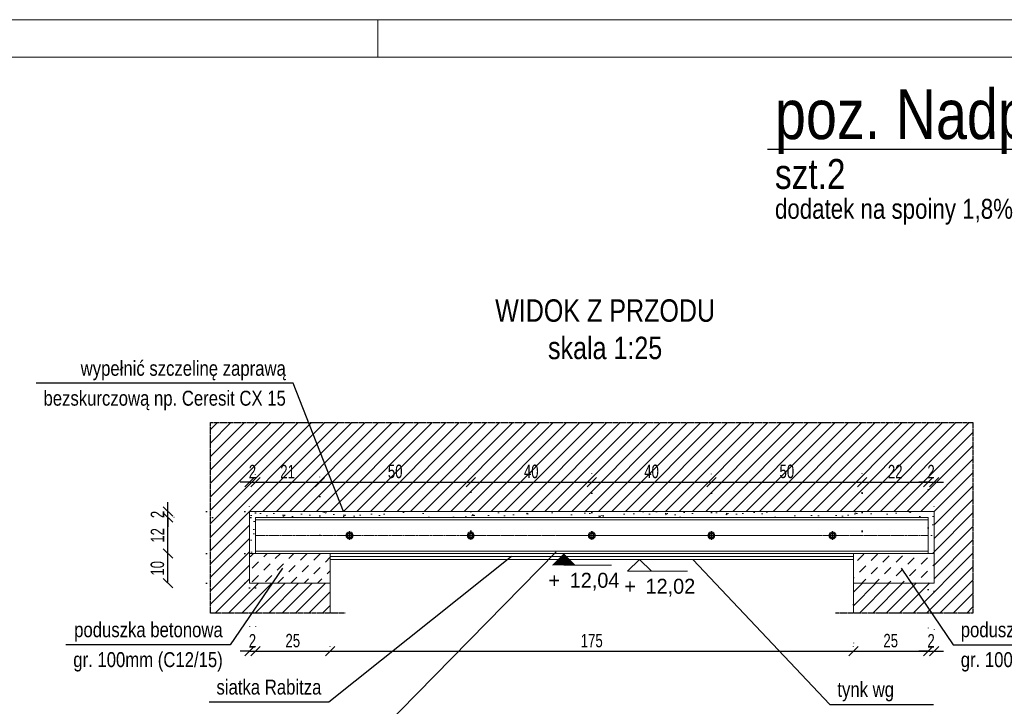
# Model space of a CAD drawing. Header units: millimetres. Extents: x 11149 to 111407, y -107619 to -23630.
# Tile 42 of 245: x 18670 to 18999, y -40090 to -39860. Entities that reach past the tile are written whole.
import ezdxf
from ezdxf.enums import TextEntityAlignment as Align

# ---------------------------------------------------------------- set-up
doc = ezdxf.new("R2010")
doc.units = ezdxf.units.MM
doc.header["$LTSCALE"] = 2
for name, pattern in [('CENTER2', [28.575, 19.05, -3.175, 3.175, -3.175]), ('DOT', [6.35, 0, -6.35]), ('HIDDEN', [9.525, 6.35, -3.175])]:
    doc.linetypes.add(name, pattern=pattern)
doc.layers.get('0').update_dxf_attribs({"plot": 0})
doc.layers.get('Defpoints').update_dxf_attribs({"color": 1})
doc.layers.add('420-K Ściany', color=7, linetype='Continuous')
doc.layers.add('e-cad_ukryte', color=30, linetype='HIDDEN')
for name, color, linetype, lineweight in [('e-cad_252', 252, 'HIDDEN', 9), ('e-cad_cienkie', 1, 'Continuous', 9), ('e-cad_obok', 3, 'Continuous', 9), ('e-cad_opisy', 7, 'Continuous', 9), ('e-cad_osie', 22, 'CENTER2', 9), ('e-cad_stal_kontur', 222, 'Continuous', 20), ('e-cad_wymiary', 4, 'Continuous', 9)]:
    doc.layers.add(name, color=color, linetype=linetype, lineweight=lineweight)
doc.styles.add('e-cad_1', font='arial.ttf', dxfattribs={"width": 0.7})
doc.styles.add('e-cad_2', font='arial.ttf', dxfattribs={"width": 0.8})
doc.dimstyles.new('e-cad_1_25_[cm]', dxfattribs={"dimscale": 2.5, "dimtxt": 1.8, "dimasz": 1.25, "dimexe": 1.25, "dimexo": 0.625, "dimgap": 0.5, "dimtad": 1, "dimdec": 0, "dimrnd": 1, "dimzin": 1, "dimtxsty": 'e-cad_1', "dimblk": 'OBLIQUE', "dimcen": 2.5, "dimclrd": 256, "dimclre": 252, "dimclrt": 7, "dimadec": 0, "dimazin": 0, "dimtfac": 1, "dimtix": 1, "dimtmove": 2, "dimatfit": 3, "dimldrblk": 'NONE', "dimfxl": 60, "dimfxlon": 1, "dimarcsym": 0})

# ---------------------------------------------------------------- blocks, each defined once
blk = doc.blocks.new('A3_poziom')
at = {"ltscale": 0.8}
blk.add_line((135, 292), (135, 297), dxfattribs=at)
for points in [[(0, 0), (420, 0), (420, 297), (0, 297)], [(30, 5), (415, 5), (415, 292), (30, 292)]]:
    blk.add_lwpolyline(points, close=True)
blk = doc.blocks.new('e-cad_ZelbetPozycja')
at = {"layer": 'e-cad_opisy', "ltscale": 0.04, "style": 'e-cad_1', "width": 0.8}
for tag, p, height in [('OPIS_1', (0, 1.33), 6.67), ('OPIS_2', (0, -5.33), 4), ('OPIS_4', (16, -5.33), 4), ('OPIS_3', (0, -9.33), 2.67)]:
    blk.add_attdef(tag, p, '', height=height, dxfattribs=at)
at = {"layer": 'e-cad_opisy', "ltscale": 0.04, "style": 'e-cad_1', "width": 0.8, "flags": 1}
for tag, p in [('POZYCJA', (0, -20)), ('ILOSC', (0, -26.67)), ('DODATEK', (0, -33.33))]:
    blk.add_attdef(tag, p, '', height=4, dxfattribs=at)
blk = doc.blocks.new('_None')
blk = doc.blocks.new('_OBLIQUE')
at = {"color": 0, "linetype": 'ByBlock', "lineweight": -2}
blk.add_line((-0.5, -0.5), (0.5, 0.5), dxfattribs=at)
blk = doc.blocks.new('*D3200')
at = {"layer": 'Defpoints', "color": 0, "ltscale": 0.5}
for p in [(18719.15, -40038.53), (18746.4, -40038.53), (18746.4, -40048.53)]:
    blk.add_point(p, dxfattribs=at)
at = {"layer": 'e-cad_wymiary', "color": 252, "linetype": 'DOT', "lineweight": -2}
for p, q in [((18744.83, -40038.53), (18716.03, -40038.53)), ((18744.83, -40048.53), (18716.03, -40048.53))]:
    blk.add_line(p, q, dxfattribs=at)
at = {"layer": 'e-cad_wymiary', "lineweight": -2}
blk.add_line((18719.15, -40048.53), (18719.15, -40038.53), dxfattribs=at)
at = {"layer": 'e-cad_wymiary', "lineweight": -2, "ltscale": 0.5, "xscale": 3.125, "yscale": 3.125, "zscale": 3.125}
for p, rotation in [((18719.15, -40038.53), 90), ((18719.15, -40048.53), 270)]:
    blk.add_blockref('_OBLIQUE', p, dxfattribs=dict(at, rotation=rotation))
at = {"layer": 'e-cad_wymiary', "color": 7, "ltscale": 0.5, "insert": (18715.61, -40043.53), "char_height": 4.5, "attachment_point": 5, "rotation": 90, "style": 'e-cad_1'}
blk.add_mtext('10', dxfattribs=at)
blk = doc.blocks.new('*D3201')
at = {"layer": 'Defpoints', "color": 0, "ltscale": 0.5}
for p in [(18719.15, -40026.53), (18748.4, -40026.53), (18746.4, -40038.53)]:
    blk.add_point(p, dxfattribs=at)
at = {"layer": 'e-cad_wymiary', "color": 252, "linetype": 'DOT', "lineweight": -2}
for p, q in [((18746.83, -40026.53), (18716.03, -40026.53)), ((18744.83, -40038.53), (18716.03, -40038.53))]:
    blk.add_line(p, q, dxfattribs=at)
at = {"layer": 'e-cad_wymiary', "lineweight": -2}
blk.add_line((18719.15, -40038.53), (18719.15, -40026.53), dxfattribs=at)
at = {"layer": 'e-cad_wymiary', "lineweight": -2, "ltscale": 0.5, "xscale": 3.125, "yscale": 3.125, "zscale": 3.125}
for p, rotation in [((18719.15, -40026.53), 90), ((18719.15, -40038.53), 270)]:
    blk.add_blockref('_OBLIQUE', p, dxfattribs=dict(at, rotation=rotation))
at = {"layer": 'e-cad_wymiary', "color": 7, "ltscale": 0.5, "insert": (18715.64, -40032.53), "char_height": 4.5, "attachment_point": 5, "rotation": 90, "style": 'e-cad_1'}
blk.add_mtext('12', dxfattribs=at)
blk = doc.blocks.new('*D3202')
at = {"layer": 'Defpoints', "color": 0, "ltscale": 0.5}
for p in [(18719.15, -40024.53), (18746.4, -40024.53), (18748.4, -40026.53)]:
    blk.add_point(p, dxfattribs=at)
at = {"layer": 'e-cad_wymiary', "lineweight": -2}
for p, q in [((18719.15, -40024.53), (18719.15, -40021.41)), ((18719.15, -40026.53), (18719.15, -40024.53)), ((18719.15, -40026.53), (18719.15, -40029.66))]:
    blk.add_line(p, q, dxfattribs=at)
at = {"layer": 'e-cad_wymiary', "color": 252, "linetype": 'DOT', "lineweight": -2}
for p, q in [((18744.83, -40024.53), (18716.03, -40024.53)), ((18746.83, -40026.53), (18716.03, -40026.53))]:
    blk.add_line(p, q, dxfattribs=at)
at = {"layer": 'e-cad_wymiary', "lineweight": -2, "ltscale": 0.5, "xscale": 3.125, "yscale": 3.125, "zscale": 3.125}
for p, rotation in [((18719.15, -40024.53), 270), ((18719.15, -40026.53), 90)]:
    blk.add_blockref('_OBLIQUE', p, dxfattribs=dict(at, rotation=rotation))
at = {"layer": 'e-cad_wymiary', "color": 7, "ltscale": 0.5, "insert": (18715.64, -40025.53), "char_height": 4.5, "attachment_point": 5, "rotation": 90, "style": 'e-cad_1'}
blk.add_mtext('2', dxfattribs=at)
blk = doc.blocks.new('*D3208')
at = {"layer": 'Defpoints', "color": 0, "ltscale": 0.5}
for p in [(18746.4, -40048.53), (18748.4, -40048.53), (18748.4, -40071.28)]:
    blk.add_point(p, dxfattribs=at)
at = {"layer": 'e-cad_wymiary', "color": 252, "linetype": 'DOT', "lineweight": -2}
for p, q in [((18746.4, -40050.09), (18746.4, -40074.4)), ((18748.4, -40050.09), (18748.4, -40074.4))]:
    blk.add_line(p, q, dxfattribs=at)
at = {"layer": 'e-cad_wymiary', "lineweight": -2}
for p, q in [((18746.4, -40071.28), (18743.27, -40071.28)), ((18746.4, -40071.28), (18748.4, -40071.28)), ((18748.4, -40071.28), (18751.52, -40071.28))]:
    blk.add_line(p, q, dxfattribs=at)
at = {"layer": 'e-cad_wymiary', "lineweight": -2, "ltscale": 0.5, "xscale": 3.125, "yscale": 3.125, "zscale": 3.125}
blk.add_blockref('_OBLIQUE', (18746.4, -40071.28), dxfattribs=at)
at = {"layer": 'e-cad_wymiary', "lineweight": -2, "ltscale": 0.5, "xscale": 3.125, "yscale": 3.125, "zscale": 3.125, "rotation": 180}
blk.add_blockref('_OBLIQUE', (18748.4, -40071.28), dxfattribs=at)
at = {"layer": 'e-cad_wymiary', "color": 7, "ltscale": 0.5, "insert": (18747.4, -40067.77), "char_height": 4.5, "attachment_point": 5, "style": 'e-cad_1'}
blk.add_mtext('2', dxfattribs=at)
blk = doc.blocks.new('*D3209')
at = {"layer": 'Defpoints', "color": 0, "ltscale": 0.5}
for p in [(18748.4, -40071.28), (18773.4, -40071.28), (18773.4, -40071.28)]:
    blk.add_point(p, dxfattribs=at)
at = {"layer": 'e-cad_wymiary', "color": 252, "linetype": 'DOT', "lineweight": -2}
for p, q in [((18748.4, -40069.72), (18748.4, -40068.15)), ((18773.4, -40069.72), (18773.4, -40068.15))]:
    blk.add_line(p, q, dxfattribs=at)
at = {"layer": 'e-cad_wymiary', "lineweight": -2}
blk.add_line((18748.4, -40071.28), (18773.4, -40071.28), dxfattribs=at)
at = {"layer": 'e-cad_wymiary', "lineweight": -2, "ltscale": 0.5, "xscale": 3.125, "yscale": 3.125, "zscale": 3.125, "rotation": 180}
blk.add_blockref('_OBLIQUE', (18748.4, -40071.28), dxfattribs=at)
at = {"layer": 'e-cad_wymiary', "lineweight": -2, "ltscale": 0.5, "xscale": 3.125, "yscale": 3.125, "zscale": 3.125}
blk.add_blockref('_OBLIQUE', (18773.4, -40071.28), dxfattribs=at)
at = {"layer": 'e-cad_wymiary', "color": 7, "ltscale": 0.5, "insert": (18760.9, -40067.73), "char_height": 4.5, "attachment_point": 5, "style": 'e-cad_1'}
blk.add_mtext('25', dxfattribs=at)
blk = doc.blocks.new('*D3210')
at = {"layer": 'Defpoints', "color": 0, "ltscale": 0.5}
for p in [(18973.4, -40049.05), (18948.4, -40054.05), (18973.4, -40071.28)]:
    blk.add_point(p, dxfattribs=at)
at = {"layer": 'e-cad_wymiary', "color": 252, "linetype": 'DOT', "lineweight": -2}
for p, q in [((18973.4, -40050.61), (18973.4, -40074.4)), ((18948.4, -40055.61), (18948.4, -40074.4))]:
    blk.add_line(p, q, dxfattribs=at)
at = {"layer": 'e-cad_wymiary', "lineweight": -2}
blk.add_line((18948.4, -40071.28), (18973.4, -40071.28), dxfattribs=at)
at = {"layer": 'e-cad_wymiary', "lineweight": -2, "ltscale": 0.5, "xscale": 3.125, "yscale": 3.125, "zscale": 3.125, "rotation": 180}
blk.add_blockref('_OBLIQUE', (18948.4, -40071.28), dxfattribs=at)
at = {"layer": 'e-cad_wymiary', "lineweight": -2, "ltscale": 0.5, "xscale": 3.125, "yscale": 3.125, "zscale": 3.125}
blk.add_blockref('_OBLIQUE', (18973.4, -40071.28), dxfattribs=at)
at = {"layer": 'e-cad_wymiary', "color": 7, "ltscale": 0.5, "insert": (18960.9, -40067.73), "char_height": 4.5, "attachment_point": 5, "style": 'e-cad_1'}
blk.add_mtext('25', dxfattribs=at)
blk = doc.blocks.new('*D3211')
at = {"layer": 'Defpoints', "color": 0, "ltscale": 0.5}
for p in [(18973.4, -40049.05), (18975.4, -40049.61), (18975.4, -40071.28)]:
    blk.add_point(p, dxfattribs=at)
at = {"layer": 'e-cad_wymiary', "color": 252, "linetype": 'DOT', "lineweight": -2}
for p, q in [((18973.4, -40050.61), (18973.4, -40074.4)), ((18975.4, -40051.17), (18975.4, -40074.4))]:
    blk.add_line(p, q, dxfattribs=at)
at = {"layer": 'e-cad_wymiary', "lineweight": -2}
for p, q in [((18973.4, -40071.28), (18970.27, -40071.28)), ((18973.4, -40071.28), (18975.4, -40071.28)), ((18975.4, -40071.28), (18978.52, -40071.28))]:
    blk.add_line(p, q, dxfattribs=at)
at = {"layer": 'e-cad_wymiary', "lineweight": -2, "ltscale": 0.5, "xscale": 3.125, "yscale": 3.125, "zscale": 3.125}
blk.add_blockref('_OBLIQUE', (18973.4, -40071.28), dxfattribs=at)
at = {"layer": 'e-cad_wymiary', "lineweight": -2, "ltscale": 0.5, "xscale": 3.125, "yscale": 3.125, "zscale": 3.125, "rotation": 180}
blk.add_blockref('_OBLIQUE', (18975.4, -40071.28), dxfattribs=at)
at = {"layer": 'e-cad_wymiary', "color": 7, "ltscale": 0.5, "insert": (18974.4, -40067.77), "char_height": 4.5, "attachment_point": 5, "style": 'e-cad_1'}
blk.add_mtext('2', dxfattribs=at)
blk = doc.blocks.new('*D3212')
at = {"layer": 'Defpoints', "color": 0, "ltscale": 0.5}
for p in [(18773.4, -40071.28), (18948.4, -40071.28), (18948.4, -40071.28)]:
    blk.add_point(p, dxfattribs=at)
at = {"layer": 'e-cad_wymiary', "color": 252, "linetype": 'DOT', "lineweight": -2}
for p, q in [((18773.4, -40069.72), (18773.4, -40068.15)), ((18948.4, -40069.72), (18948.4, -40068.15))]:
    blk.add_line(p, q, dxfattribs=at)
at = {"layer": 'e-cad_wymiary', "lineweight": -2}
blk.add_line((18773.4, -40071.28), (18948.4, -40071.28), dxfattribs=at)
at = {"layer": 'e-cad_wymiary', "lineweight": -2, "ltscale": 0.5, "xscale": 3.125, "yscale": 3.125, "zscale": 3.125, "rotation": 180}
blk.add_blockref('_OBLIQUE', (18773.4, -40071.28), dxfattribs=at)
at = {"layer": 'e-cad_wymiary', "lineweight": -2, "ltscale": 0.5, "xscale": 3.125, "yscale": 3.125, "zscale": 3.125}
blk.add_blockref('_OBLIQUE', (18948.4, -40071.28), dxfattribs=at)
at = {"layer": 'e-cad_wymiary', "color": 7, "ltscale": 0.5, "insert": (18860.9, -40067.73), "char_height": 4.5, "attachment_point": 5, "style": 'e-cad_1'}
blk.add_mtext('175', dxfattribs=at)
blk = doc.blocks.new('*D3215')
at = {"layer": 'Defpoints', "color": 0, "ltscale": 0.5}
for p in [(18748.4, -40014.69), (18746.4, -40024.53), (18748.4, -40026.53)]:
    blk.add_point(p, dxfattribs=at)
at = {"layer": 'e-cad_wymiary', "color": 252, "linetype": 'DOT', "lineweight": -2}
for p, q in [((18746.4, -40022.97), (18746.4, -40011.56)), ((18748.4, -40024.97), (18748.4, -40011.56))]:
    blk.add_line(p, q, dxfattribs=at)
at = {"layer": 'e-cad_wymiary', "lineweight": -2}
for p, q in [((18746.4, -40014.69), (18743.27, -40014.69)), ((18746.4, -40014.69), (18748.4, -40014.69)), ((18748.4, -40014.69), (18751.52, -40014.69))]:
    blk.add_line(p, q, dxfattribs=at)
at = {"layer": 'e-cad_wymiary', "lineweight": -2, "ltscale": 0.5, "xscale": 3.125, "yscale": 3.125, "zscale": 3.125}
blk.add_blockref('_OBLIQUE', (18746.4, -40014.69), dxfattribs=at)
at = {"layer": 'e-cad_wymiary', "lineweight": -2, "ltscale": 0.5, "xscale": 3.125, "yscale": 3.125, "zscale": 3.125, "rotation": 180}
blk.add_blockref('_OBLIQUE', (18748.4, -40014.69), dxfattribs=at)
at = {"layer": 'e-cad_wymiary', "color": 7, "ltscale": 0.5, "insert": (18747.4, -40011.18), "char_height": 4.5, "attachment_point": 5, "style": 'e-cad_1'}
blk.add_mtext('2', dxfattribs=at)
blk = doc.blocks.new('*D3216')
at = {"layer": 'Defpoints', "color": 0, "ltscale": 0.5}
for p in [(18975.4, -40014.69), (18975.4, -40024.53), (18973.4, -40031.53)]:
    blk.add_point(p, dxfattribs=at)
at = {"layer": 'e-cad_wymiary', "color": 252, "linetype": 'DOT', "lineweight": -2}
for p, q in [((18973.4, -40029.97), (18973.4, -40011.56)), ((18975.4, -40022.97), (18975.4, -40011.56))]:
    blk.add_line(p, q, dxfattribs=at)
at = {"layer": 'e-cad_wymiary', "lineweight": -2}
for p, q in [((18973.4, -40014.69), (18970.27, -40014.69)), ((18973.4, -40014.69), (18975.4, -40014.69)), ((18975.4, -40014.69), (18978.52, -40014.69))]:
    blk.add_line(p, q, dxfattribs=at)
at = {"layer": 'e-cad_wymiary', "lineweight": -2, "ltscale": 0.5, "xscale": 3.125, "yscale": 3.125, "zscale": 3.125}
blk.add_blockref('_OBLIQUE', (18973.4, -40014.69), dxfattribs=at)
at = {"layer": 'e-cad_wymiary', "lineweight": -2, "ltscale": 0.5, "xscale": 3.125, "yscale": 3.125, "zscale": 3.125, "rotation": 180}
blk.add_blockref('_OBLIQUE', (18975.4, -40014.69), dxfattribs=at)
at = {"layer": 'e-cad_wymiary', "color": 7, "ltscale": 0.5, "insert": (18974.4, -40011.18), "char_height": 4.5, "attachment_point": 5, "style": 'e-cad_1'}
blk.add_mtext('2', dxfattribs=at)
blk = doc.blocks.new('*D3217')
at = {"layer": 'Defpoints', "color": 0, "ltscale": 0.5}
for p in [(18748.4, -40014.69), (18769.9, -40014.69), (18769.9, -40034)]:
    blk.add_point(p, dxfattribs=at)
at = {"layer": 'e-cad_wymiary', "color": 252, "linetype": 'DOT', "lineweight": -2}
for p, q in [((18748.4, -40013.12), (18748.4, -40011.56)), ((18769.9, -40032.44), (18769.9, -40011.56))]:
    blk.add_line(p, q, dxfattribs=at)
at = {"layer": 'e-cad_wymiary', "lineweight": -2}
blk.add_line((18748.4, -40014.69), (18769.9, -40014.69), dxfattribs=at)
at = {"layer": 'e-cad_wymiary', "lineweight": -2, "ltscale": 0.5, "xscale": 3.125, "yscale": 3.125, "zscale": 3.125, "rotation": 180}
blk.add_blockref('_OBLIQUE', (18748.4, -40014.69), dxfattribs=at)
at = {"layer": 'e-cad_wymiary', "lineweight": -2, "ltscale": 0.5, "xscale": 3.125, "yscale": 3.125, "zscale": 3.125}
blk.add_blockref('_OBLIQUE', (18769.9, -40014.69), dxfattribs=at)
at = {"layer": 'e-cad_wymiary', "color": 7, "ltscale": 0.5, "insert": (18759.15, -40011.18), "char_height": 4.5, "attachment_point": 5, "style": 'e-cad_1'}
blk.add_mtext('21', dxfattribs=at)
blk = doc.blocks.new('*D3218')
at = {"layer": 'Defpoints', "color": 0, "ltscale": 0.5}
for p in [(18973.4, -40014.69), (18973.4, -40014.69), (18951.4, -40032.53)]:
    blk.add_point(p, dxfattribs=at)
at = {"layer": 'e-cad_wymiary', "color": 252, "linetype": 'DOT', "lineweight": -2}
for p, q in [((18951.4, -40030.97), (18951.4, -40011.56)), ((18973.4, -40013.12), (18973.4, -40011.56))]:
    blk.add_line(p, q, dxfattribs=at)
at = {"layer": 'e-cad_wymiary', "lineweight": -2}
blk.add_line((18951.4, -40014.69), (18973.4, -40014.69), dxfattribs=at)
at = {"layer": 'e-cad_wymiary', "lineweight": -2, "ltscale": 0.5, "xscale": 3.125, "yscale": 3.125, "zscale": 3.125, "rotation": 180}
blk.add_blockref('_OBLIQUE', (18951.4, -40014.69), dxfattribs=at)
at = {"layer": 'e-cad_wymiary', "lineweight": -2, "ltscale": 0.5, "xscale": 3.125, "yscale": 3.125, "zscale": 3.125}
blk.add_blockref('_OBLIQUE', (18973.4, -40014.69), dxfattribs=at)
at = {"layer": 'e-cad_wymiary', "color": 7, "ltscale": 0.5, "insert": (18962.4, -40011.18), "char_height": 4.5, "attachment_point": 5, "style": 'e-cad_1'}
blk.add_mtext('22', dxfattribs=at)
blk = doc.blocks.new('*D3219')
at = {"layer": 'Defpoints', "color": 0, "ltscale": 0.5}
for p in [(18820.4, -40014.69), (18820.4, -40032.53), (18769.9, -40034)]:
    blk.add_point(p, dxfattribs=at)
at = {"layer": 'e-cad_wymiary', "color": 252, "linetype": 'DOT', "lineweight": -2, "ltscale": 0.5}
for p, q in [((18769.9, -40032.44), (18769.9, -40011.56)), ((18820.4, -40030.97), (18820.4, -40011.56))]:
    blk.add_line(p, q, dxfattribs=at)
at = {"layer": 'e-cad_wymiary', "lineweight": -2, "ltscale": 0.5}
blk.add_line((18769.9, -40014.69), (18820.4, -40014.69), dxfattribs=at)
at = {"layer": 'e-cad_wymiary', "lineweight": -2, "ltscale": 0.5, "xscale": 3.125, "yscale": 3.125, "zscale": 3.125, "rotation": 180}
blk.add_blockref('_OBLIQUE', (18769.9, -40014.69), dxfattribs=at)
at = {"layer": 'e-cad_wymiary', "lineweight": -2, "ltscale": 0.5, "xscale": 3.125, "yscale": 3.125, "zscale": 3.125}
blk.add_blockref('_OBLIQUE', (18820.4, -40014.69), dxfattribs=at)
at = {"layer": 'e-cad_wymiary', "color": 7, "ltscale": 0.5, "insert": (18795.15, -40011.14), "char_height": 4.5, "attachment_point": 5, "style": 'e-cad_1'}
blk.add_mtext('50', dxfattribs=at)
blk = doc.blocks.new('*D3220')
at = {"layer": 'Defpoints', "color": 0, "ltscale": 0.5}
for p in [(18860.9, -40014.69), (18820.4, -40032.53), (18860.9, -40032.82)]:
    blk.add_point(p, dxfattribs=at)
at = {"layer": 'e-cad_wymiary', "color": 252, "linetype": 'DOT', "lineweight": -2, "ltscale": 0.5}
for p, q in [((18820.4, -40030.97), (18820.4, -40011.56)), ((18860.9, -40031.26), (18860.9, -40011.56))]:
    blk.add_line(p, q, dxfattribs=at)
at = {"layer": 'e-cad_wymiary', "lineweight": -2, "ltscale": 0.5}
blk.add_line((18820.4, -40014.69), (18860.9, -40014.69), dxfattribs=at)
at = {"layer": 'e-cad_wymiary', "lineweight": -2, "ltscale": 0.5, "xscale": 3.125, "yscale": 3.125, "zscale": 3.125, "rotation": 180}
blk.add_blockref('_OBLIQUE', (18820.4, -40014.69), dxfattribs=at)
at = {"layer": 'e-cad_wymiary', "lineweight": -2, "ltscale": 0.5, "xscale": 3.125, "yscale": 3.125, "zscale": 3.125}
blk.add_blockref('_OBLIQUE', (18860.9, -40014.69), dxfattribs=at)
at = {"layer": 'e-cad_wymiary', "color": 7, "ltscale": 0.5, "insert": (18840.65, -40011.14), "char_height": 4.5, "attachment_point": 5, "style": 'e-cad_1'}
blk.add_mtext('40', dxfattribs=at)
blk = doc.blocks.new('*D3221')
at = {"layer": 'Defpoints', "color": 0, "ltscale": 0.5}
for p in [(18900.9, -40014.69), (18860.9, -40032.82), (18900.9, -40032.91)]:
    blk.add_point(p, dxfattribs=at)
at = {"layer": 'e-cad_wymiary', "color": 252, "linetype": 'DOT', "lineweight": -2, "ltscale": 0.5}
for p, q in [((18860.9, -40031.26), (18860.9, -40011.56)), ((18900.9, -40031.34), (18900.9, -40011.56))]:
    blk.add_line(p, q, dxfattribs=at)
at = {"layer": 'e-cad_wymiary', "lineweight": -2, "ltscale": 0.5}
blk.add_line((18860.9, -40014.69), (18900.9, -40014.69), dxfattribs=at)
at = {"layer": 'e-cad_wymiary', "lineweight": -2, "ltscale": 0.5, "xscale": 3.125, "yscale": 3.125, "zscale": 3.125, "rotation": 180}
blk.add_blockref('_OBLIQUE', (18860.9, -40014.69), dxfattribs=at)
at = {"layer": 'e-cad_wymiary', "lineweight": -2, "ltscale": 0.5, "xscale": 3.125, "yscale": 3.125, "zscale": 3.125}
blk.add_blockref('_OBLIQUE', (18900.9, -40014.69), dxfattribs=at)
at = {"layer": 'e-cad_wymiary', "color": 7, "ltscale": 0.5, "insert": (18880.9, -40011.14), "char_height": 4.5, "attachment_point": 5, "style": 'e-cad_1'}
blk.add_mtext('40', dxfattribs=at)
blk = doc.blocks.new('*D3222')
at = {"layer": 'Defpoints', "color": 0, "ltscale": 0.5}
for p in [(18951.4, -40014.69), (18900.9, -40032.91), (18951.4, -40032.82)]:
    blk.add_point(p, dxfattribs=at)
at = {"layer": 'e-cad_wymiary', "color": 252, "linetype": 'DOT', "lineweight": -2, "ltscale": 0.5}
for p, q in [((18900.9, -40031.34), (18900.9, -40011.56)), ((18951.4, -40031.26), (18951.4, -40011.56))]:
    blk.add_line(p, q, dxfattribs=at)
at = {"layer": 'e-cad_wymiary', "lineweight": -2, "ltscale": 0.5}
blk.add_line((18900.9, -40014.69), (18951.4, -40014.69), dxfattribs=at)
at = {"layer": 'e-cad_wymiary', "lineweight": -2, "ltscale": 0.5, "xscale": 3.125, "yscale": 3.125, "zscale": 3.125, "rotation": 180}
blk.add_blockref('_OBLIQUE', (18900.9, -40014.69), dxfattribs=at)
at = {"layer": 'e-cad_wymiary', "lineweight": -2, "ltscale": 0.5, "xscale": 3.125, "yscale": 3.125, "zscale": 3.125}
blk.add_blockref('_OBLIQUE', (18951.4, -40014.69), dxfattribs=at)
at = {"layer": 'e-cad_wymiary', "color": 7, "ltscale": 0.5, "insert": (18926.15, -40011.14), "char_height": 4.5, "attachment_point": 5, "style": 'e-cad_1'}
blk.add_mtext('50', dxfattribs=at)
blk = doc.blocks.new('e-cad_kota_3_1')
blk.add_line((-1.6, -1.6), (6.4, -1.6))
blk.add_lwpolyline([(-1.6, -1.6), (0, 0), (1.6, -1.6)])
at = {"style": 'e-cad_1', "width": 0.95}
blk.add_attdef('ZNAK', text='', height=2, dxfattribs=at).set_placement((-0.5, -4.6), align=Align.RIGHT)
blk.add_attdef('RZEDNA', (0.8, -4.6), '', height=2, dxfattribs=at)
blk = doc.blocks.new('e-cad_kota_2_1')
blk.add_line((0, -1.6), (6.4, -1.6))
blk.add_lwpolyline([(0, 0, 0, 3.2, 0), (0, -1.6, 3.2, 3.2, 0)], format="xyseb")
at = {"style": 'e-cad_1', "width": 0.95}
blk.add_attdef('ZNAK', text='', height=2, dxfattribs=at).set_placement((-0.5, -4.6), align=Align.RIGHT)
blk.add_attdef('RZEDNA', (0.8, -4.6), '', height=2, dxfattribs=at)

msp = doc.modelspace()

# ---------------------------------------------------------------- hatches: boundary and pattern name
at = {"layer": 'e-cad_252', "ltscale": 10}
h = msp.add_hatch(dxfattribs=at)
h.set_pattern_fill('ANSI31', color=256)
h.set_pattern_definition([(45, (15522.2896, -44425.081), (-2.245064, 2.245064), [])])
h.paths.add_polyline_path([(18733.4, -39994.82), (18988.4, -39994.82), (18988.4, -40058.53), (18948.4, -40058.53), (18948.4, -40048.53), (18975.4, -40048.53), (18975.4, -40038.53), (18975.4, -40024.53), (18746.4, -40024.53), (18746.4, -40038.53), (18746.4, -40048.53), (18773.4, -40048.53), (18773.4, -40058.53), (18733.4, -40058.53)])
at = {"layer": 'e-cad_252', "ltscale": 0.8}
h = msp.add_hatch(dxfattribs=at)
h.set_pattern_fill('CONC', color=256, scale=0.625, angle=30)
h.set_pattern_definition([(30, (9505.589, -44821.604), (-7.9375, 13.748153), [0, -15.875]), (30, (9508.505, -44826.336), (-7.9375, 13.748153), [0, -15.875]), (30, (9504.63, -44818.674), (-7.9375, 13.748153), [0, -15.875]), (8.1986, (9499.9424, -44827.0634), (49.1819629, 10.0643501), [1.709785, -83.77971]), (246.8699, (9501.6347, -44826.8195), (25.3694577, 51.3088076), [0.79375, -78.58125]), (160.6013, (9501.3229, -44827.5495), (116.36576442, -42.80140287), [1.463596, -144.896665]), (236.5651, (9497.7385, -44831.8186), (-5.8106313, -21.6856646), [0.35498, -35.142599]), (356.3099, (9497.543, -44832.115), (35.433811, 2.1268249), [0.57239, -56.66575]), (138.4349, (9498.114, -44832.1517), (-29.6231348, 19.5588252), [0.502015, -49.699148]), (255, (9507.331, -44828.113), (7.937502, -13.748158), [0.673513, -21.777119]), (30, (9507.157, -44828.764), (5.810653, 21.685653), [0.9525, -14.9225]), (165, (9507.982, -44828.288), (-13.748158, -7.937502), [0.673513, -21.777119]), (281.5651, (9500.6013, -44820.267), (-2.126872, 35.4337999), [0.502015, -49.699148]), (30, (9500.702, -44820.759), (5.810653, 21.685653), [0.79375, -15.08125]), (173.1301, (9501.3893, -44820.362), (-57.1194597, 3.6838089), [0.79375, -78.58125]), (243.6901, (9493.2354, -44824.3365), (19.5587899, 29.6231681), [0.57239, -56.66575]), (11.5651, (9492.9817, -44824.8496), (-35.4337999, -2.126872), [1.00403, -49.197133]), (156.8699, (9493.9653, -44824.6483), (51.3088076, -25.3694577), [0.79375, -78.58125]), (30, (9497.54, -44822.585), (-7.9375, 13.748153), [0, -15.875]), (30, (9495.892, -44828.302), (-7.9375, 13.748153), [0, -15.875]), (30, (9502.678, -44831.167), (-7.9375, 13.748153), [0, -15.875]), (30, (9503.93, -44824.761), (-7.9375, 13.748153), [0, -15.875]), (30, (9498.593, -44824.726), (-7.9375, 13.748153), [0, -15.875]), (30, (9495.33, -44826.06), (-7.9375, 13.748153), [0, -15.875]), (30, (9497.044, -44826.17), (-7.9375, 13.748153), [0, -15.875]), (30, (9498.399, -44829.788), (-7.9375, 13.748153), [0, -15.875]), (30, (9494.782, -44831.143), (-7.9375, 13.748153), [0, -15.875]), (30, (9493.094, -44827.901), (-7.9375, 13.748153), [0, -15.875]), (30, (9490.935, -44825.115), (-7.9375, 13.748153), [0, -15.875]), (30, (9494.88, -44822.104), (-7.9375, 13.748153), [0, -15.875]), (30, (9497.587, -44819.808), (-7.9375, 13.748153), [0, -15.875]), (30, (9502.716, -44817.58), (-7.9375, 13.748153), [0, -15.875]), (30, (9501.877, -44823.747), (-7.9375, 13.748153), [0, -15.875]), (30, (9499.073, -44822.066), (-7.9375, 13.748153), [0, -15.875]), (30, (9503.983, -44828.03), (-7.9375, 13.748153), [0, -15.875]), (30, (9500.256, -44831.099), (-7.9375, 13.748153), [0, -15.875]), (30, (9506.126, -44831.742), (-7.9375, 13.748153), [0, -15.875]), (30, (9501.113, -44833.536), (-7.9375, 13.748153), [0, -15.875]), (30, (9496.952, -44836.489), (-7.9375, 13.748153), [0, -15.875]), (30, (9498.999, -44836.224), (-7.9375, 13.748153), [0, -15.875]), (30, (9498.025, -44834.22), (-7.9375, 13.748153), [0, -15.875]), (30, (9508.506, -44831.101), (-7.9375, 13.748153), [0, -15.875]), (30, (9506.902, -44824.512), (-7.9375, 13.748153), [0, -15.875]), (30, (9503.833, -44820.784), (-7.9375, 13.748153), [0, -15.875]), (30, (9503.224, -44834.334), (-7.9375, 13.748153), [0, -15.875])])
h.paths.add_polyline_path([(18746.4, -40038.53), (18746.4, -40024.53), (18975.4, -40024.53), (18975.4, -40038.53), (18973.4, -40038.53), (18973.4, -40026.53), (18748.4, -40026.53), (18748.4, -40038.53)])
at = {"layer": 'e-cad_obok', "ltscale": 0.8}
h = msp.add_hatch(dxfattribs=at)
h.set_pattern_fill('CONCRE', color=256, style=0)
h.set_pattern_definition([(45, (6540.9404, -43444.718), (-4.490128, 4.490128), [3, -2.5]), (45, (6545.4305, -43444.718), (-4.490128, 4.490128), [3, -2.5])])
h.paths.add_polyline_path([(18746.4, -40038.53), (18746.4, -40048.53), (18773.4, -40048.53), (18773.4, -40038.53)])
h = msp.add_hatch(dxfattribs=at)
h.set_pattern_fill('CONCRE', color=256, angle=180, style=0)
h.set_pattern_definition([(45, (6493.9404, -43444.718), (-4.490128, 4.490128), [3, -2.5]), (45, (6498.4305, -43444.718), (-4.490128, 4.490128), [3, -2.5])])
h.paths.add_polyline_path([(18975.4, -40038.53), (18975.4, -40048.53), (18948.4, -40048.53), (18948.4, -40038.53)])

# ---------------------------------------------------------------- linework, layer by layer
at = {"layer": '420-K Ściany', "color": 7, "linetype": 'Continuous', "lineweight": 13}
for p, q in [((18773.4, -40058.53), (18773.4, -40038.53)), ((18948.4, -40058.53), (18948.4, -40038.53))]:
    msp.add_line(p, q, dxfattribs=at)
at = {"layer": 'e-cad_cienkie', "color": 0, "ltscale": 0.8}
for points in [[(18779.9, -40033.52), (18780.76, -40033.03), (18780.76, -40032.03), (18779.9, -40031.54), (18779.04, -40032.03), (18779.04, -40033.03), (18779.9, -40033.52)], [(18820.4, -40033.52), (18821.26, -40033.03), (18821.26, -40032.03), (18820.4, -40031.54), (18819.54, -40032.03), (18819.54, -40033.03), (18820.4, -40033.52)], [(18860.9, -40033.52), (18861.76, -40033.03), (18861.76, -40032.03), (18860.9, -40031.54), (18860.04, -40032.03), (18860.04, -40033.03), (18860.9, -40033.52)], [(18900.9, -40033.52), (18901.76, -40033.03), (18901.76, -40032.03), (18900.9, -40031.54), (18900.04, -40032.03), (18900.04, -40033.03), (18900.9, -40033.52)], [(18941.4, -40033.52), (18942.26, -40033.03), (18942.26, -40032.03), (18941.4, -40031.54), (18940.54, -40032.03), (18940.54, -40033.03), (18941.4, -40033.52)]]:
    msp.add_lwpolyline(points, dxfattribs=at)
for centre, radius in [((18779.9, -40032.53), 1.2), ((18779.9, -40032.53), 0.635), ((18820.4, -40032.53), 1.2), ((18820.4, -40032.53), 0.635), ((18860.9, -40032.53), 1.2), ((18860.9, -40032.53), 0.635), ((18900.9, -40032.53), 1.2), ((18900.9, -40032.53), 0.635), ((18941.4, -40032.53), 1.2), ((18941.4, -40032.53), 0.635)]:
    msp.add_circle(centre, radius, dxfattribs=at)
for centre in [(18779.9, -40032.53), (18820.4, -40032.53), (18860.9, -40032.53), (18900.9, -40032.53), (18941.4, -40032.53)]:
    msp.add_arc(centre, 0.707, 100, 10, dxfattribs=at)
at = {"layer": 'e-cad_obok', "ltscale": 0.8}
for points in [[(18746.4, -40038.53), (18746.4, -40048.53), (18773.4, -40048.53), (18773.4, -40038.53), (18746.4, -40038.53)], [(18975.4, -40038.53), (18975.4, -40048.53), (18948.4, -40048.53), (18948.4, -40038.53), (18975.4, -40038.53)]]:
    msp.add_lwpolyline(points, dxfattribs=at)
at = {"layer": 'e-cad_opisy'}
msp.add_lwpolyline([(18975.4, -40038.53), (18975.4, -40024.53), (18746.4, -40024.53), (18746.4, -40038.53)], dxfattribs=at)
at = {"layer": 'e-cad_opisy', "ltscale": 0.8}
msp.add_lwpolyline([(18773.4, -40040.53), (18948.4, -40040.53)], dxfattribs=at)
at = {"layer": 'e-cad_osie', "ltscale": 0.02}
msp.add_lwpolyline([(18748.4, -40032.53), (18973.4, -40032.53)], dxfattribs=at)
at = {"layer": 'e-cad_osie', "color": 0, "ltscale": 0.8}
for points in [[(18778.56, -40032.53), (18781.24, -40032.53)], [(18779.9, -40034), (18779.9, -40031.06)], [(18819.06, -40032.53), (18821.74, -40032.53)], [(18820.4, -40034), (18820.4, -40031.06)], [(18859.56, -40032.53), (18862.24, -40032.53)], [(18860.9, -40034), (18860.9, -40031.06)], [(18899.56, -40032.53), (18902.24, -40032.53)], [(18900.9, -40034), (18900.9, -40031.06)], [(18940.06, -40032.53), (18942.74, -40032.53)], [(18941.4, -40034), (18941.4, -40031.06)]]:
    msp.add_lwpolyline(points, dxfattribs=at)
at = {"layer": 'e-cad_stal_kontur'}
for points in [[(18748.4, -40026.53), (18973.4, -40026.53)], [(18748.4, -40026.53), (18748.4, -40038.53)], [(18748.4, -40027.3), (18973.4, -40027.3)], [(18973.4, -40038.53), (18973.4, -40026.53)], [(18748.4, -40037.76), (18973.4, -40037.76)], [(18748.4, -40038.53), (18973.4, -40038.53)]]:
    msp.add_lwpolyline(points, dxfattribs=at)
at = {"layer": 'e-cad_stal_kontur', "linetype": 'HIDDEN', "ltscale": 0.01}
msp.add_lwpolyline([(18773.4, -40039.53), (18948.4, -40039.53)], dxfattribs=at)
at = {"layer": 'e-cad_stal_kontur', "ltscale": 0.8}
for centre in [(18779.9, -40032.53), (18820.4, -40032.53), (18860.9, -40032.53), (18900.9, -40032.53), (18941.4, -40032.53)]:
    msp.add_circle(centre, 0.7, dxfattribs=at)
at = {"layer": 'e-cad_ukryte', "ltscale": 0.02}
msp.add_lwpolyline([(18778.4, -40058.53), (18733.4, -40058.53), (18733.4, -39994.82), (18988.4, -39994.82), (18988.4, -40058.53), (18942.4, -40058.53)], dxfattribs=at)

# ---------------------------------------------------------------- block references
at = {"layer": 'e-cad_opisy', "ltscale": 0.02, "xscale": 2.5, "yscale": 2.5, "zscale": 2.5}
msp.add_blockref('A3_poziom', (18451.87, -40602.55), dxfattribs=at)
at = {"layer": 'e-cad_opisy', "ltscale": 0.5, "xscale": 2.5, "yscale": 2.5, "zscale": 2.5}
msp.add_blockref('e-cad_ZelbetPozycja', (18922.18, -39903.31), dxfattribs=at).add_auto_attribs({'OPIS_1': 'poz. Nadproże N-4.2', 'OPIS_2': 'szt.2', 'OPIS_3': 'dodatek na spoiny 1,8%'})
at = {"layer": 'e-cad_opisy', "xscale": 2.5, "yscale": 2.5, "zscale": 2.5}
for name, p, values in [('e-cad_kota_2_1', (18851.54, -40038.53), {'RZEDNA': '12,04', 'ZNAK': '+'}), ('e-cad_kota_3_1', (18876.9, -40040.53), {'RZEDNA': '12,02', 'ZNAK': '+'})]:
    msp.add_blockref(name, p, dxfattribs=at).add_auto_attribs(values)

# ---------------------------------------------------------------- texts
at = {"layer": 'e-cad_opisy', "style": 'e-cad_1', "width": 0.8}
for s, p in [('wypełnić szczelinę zaprawą', (18689.94, -39979.14)), ('bezskurczową np. Ceresit CX 15', (18677.51, -39989.14)), ('poduszka betonowa', (18687.76, -40066.57)), ('poduszka betonowa', (18984.33, -40066.57)), ('gr. 100mm (C12/15)', (18687.47, -40076.57)), ('gr. 100mm (C12/15)', (18984.33, -40076.57)), ('siatka Rabitza', (18735.37, -40085.75)), ('tynk wg', (18943.06, -40086.53))]:
    msp.add_text(s, height=5, dxfattribs=at).set_placement(p)
at = {"layer": 'e-cad_opisy', "ltscale": 0.8, "insert": (18865.37, -39973.68), "char_height": 7.5, "width": 113.777, "attachment_point": 8, "style": 'e-cad_2'}
msp.add_mtext('WIDOK Z PRZODU\\Pskala 1:25', dxfattribs=at)

# ---------------------------------------------------------------- dimensions: what is measured, and where the dimension line sits
at = {"layer": 'e-cad_wymiary'}
for base, p1, p2, picture, middle in [((18748.4, -40014.69), (18746.4, -40024.53), (18748.4, -40026.53), '*D3215', (18747.4, -40011.18)), ((18769.89696459, -40014.68656716), (18748.39696459, -40014.68656716), (18769.89696459, -40034.00281744), '*D3217', (18759.14696459, -40011.17735843)), ((18973.4, -40014.69), (18951.4, -40032.53), (18973.4, -40014.69), '*D3218', (18962.4, -40011.18)), ((18975.4, -40014.69), (18973.4, -40031.53), (18975.4, -40024.53), '*D3216', (18974.4, -40011.18)), ((18748.4, -40071.28), (18746.4, -40048.53), (18748.4, -40048.53), '*D3208', (18747.4, -40067.77)), ((18973.4, -40071.28), (18948.4, -40054.05), (18973.4, -40049.05), '*D3210', (18960.9, -40067.73)), ((18975.4, -40071.28), (18973.4, -40049.05), (18975.4, -40049.61), '*D3211', (18974.4, -40067.77)), ((18773.4, -40071.28), (18748.4, -40071.28), (18773.4, -40071.28), '*D3209', (18760.9, -40067.73)), ((18948.4, -40071.28), (18773.4, -40071.28), (18948.4, -40071.28), '*D3212', (18860.9, -40067.73))]:
    dim = msp.add_linear_dim(base=base, p1=p1, p2=p2, dimstyle='e-cad_1_25_[cm]', dxfattribs=at)
    dim.commit()
    dim.dimension.update_dxf_attribs({"geometry": picture, "text_midpoint": middle})
at = {"layer": 'e-cad_wymiary', "ltscale": 0.5}
for base, p1, p2, picture, middle in [((18820.39696459, -40014.68656716), (18769.89696459, -40034.00281744), (18820.39696459, -40032.53031744), '*D3219', (18795.14696459, -40011.13898872)), ((18860.89696459, -40014.68656716), (18820.39696459, -40032.53031744), (18860.89696459, -40032.82412971), '*D3220', (18840.64696459, -40011.13898872)), ((18900.9, -40014.69), (18860.9, -40032.82), (18900.9, -40032.91), '*D3221', (18880.9, -40011.14)), ((18951.39696459, -40014.68656716), (18900.89696459, -40032.90713814), (18951.39696459, -40032.81939388), '*D3222', (18926.14696459, -40011.13898872))]:
    dim = msp.add_linear_dim(base=base, p1=p1, p2=p2, dimstyle='e-cad_1_25_[cm]', dxfattribs=at)
    dim.commit()
    dim.dimension.update_dxf_attribs({"geometry": picture, "text_midpoint": middle})
at = {"layer": 'e-cad_wymiary'}
for base, p1, p2, picture, middle in [((18719.15, -40024.53), (18748.4, -40026.53), (18746.4, -40024.53), '*D3202', (18715.64, -40025.53)), ((18719.15, -40026.53), (18746.4, -40038.53), (18748.4, -40026.53), '*D3201', (18715.64, -40032.53)), ((18719.15, -40038.53), (18746.4, -40048.53), (18746.4, -40038.53), '*D3200', (18715.61, -40043.53))]:
    dim = msp.add_linear_dim(base=base, p1=p1, p2=p2, angle=90, dimstyle='e-cad_1_25_[cm]', dxfattribs=at)
    dim.commit()
    dim.dimension.update_dxf_attribs({"geometry": picture, "text_midpoint": middle})

# ---------------------------------------------------------------- leaders
at = {"layer": 'e-cad_cienkie', "ltscale": 0.5, "has_arrowhead": 0}
msp.add_leader([(18919.68, -39903.31), (19096.55, -39903.31)], dimstyle='e-cad_1_25_[cm]', dxfattribs=at)
at = {"layer": 'e-cad_cienkie', "has_arrowhead": 0}
for points in [[(18777.86, -40024.53), (18761.07, -39981.64), (18675.01, -39981.64)], [(18834.04, -40039.53), (18772.97, -40088.25), (18732.87, -40088.25)], [(18849, -40038.04), (18776.89, -40111.38)], [(18894.69, -40040.53), (18940.56, -40089.03), (18975.24, -40089.03)], [(18757.4, -40043.53), (18739.97, -40069.07), (18684.97, -40069.07)], [(18964.4, -40043.53), (18981.83, -40069.07), (19036.83, -40069.07)]]:
    msp.add_leader(points, dimstyle='e-cad_1_25_[cm]', override={"dimldrblk": 'None'}, dxfattribs=at)

doc.saveas('drawing.dxf')
